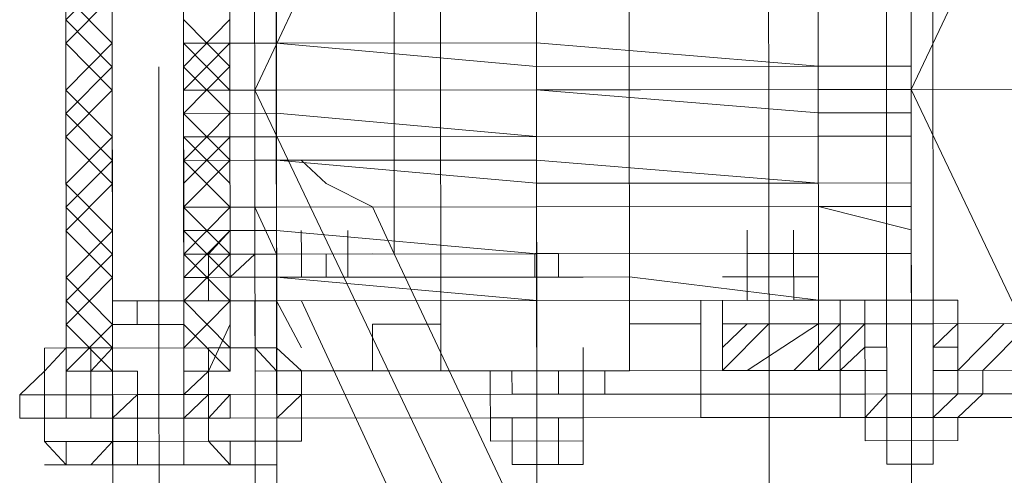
# Model space of a CAD drawing. Header units: inches. Extents: x -5850 to 5646, y 8947 to 13007.
# Tile 168 of 256: x -4346.5 to -4328.77, y 11054.46 to 11062.67. Entities that reach past the tile are written whole.
import ezdxf

# ---------------------------------------------------------------- set-up
doc = ezdxf.new("R2010")
doc.units = ezdxf.units.IN
doc.header["$MEASUREMENT"] = 0
doc.layers.add('at_Entity', color=7, linetype='Continuous')
doc.layers.add('at_Rect', color=7, linetype='Continuous')

msp = doc.modelspace()

# ---------------------------------------------------------------- linework, layer by layer
at = {"layer": 'at_Entity', "color": 7, "lineweight": 20}
for p, q in [((-4341.428, 10560.866), (-4342.113, 11327.941)), ((-4344.853, 11086.329), (-4344.831, 11061.403)), ((-4342.266, 11061.405), (-4342.288, 11086.331)), ((-4330.466, 11086.342), (-4342.266, 11061.405)), ((-4333.031, 11086.34), (-4333.009, 11061.413)), ((-4330.444, 11061.415), (-4330.466, 11086.342)), ((-4318.644, 11086.353), (-4330.444, 11061.415)), ((-4345.663, 11056.338), (-4345.688, 11084.215)), ((-4342.707, 11056.341), (-4342.732, 11084.218)), ((-4341.871, 11056.342), (-4341.896, 11084.218)), ((-4338.915, 11056.344), (-4338.94, 11084.221)), ((-4335.538, 11084.224), (-4335.514, 11056.347)), ((-4332.112, 11056.351), (-4332.137, 11084.227)), ((-4344.827, 11057.605), (-4344.85, 11083.374)), ((-4343.568, 11083.375), (-4343.545, 11057.606)), ((-4330.886, 11057.617), (-4330.909, 11083.386)), ((-4330.073, 11083.387), (-4330.05, 11057.618)), ((-4344.827, 11057.605), (-4344.85, 11082.95)), ((-4343.567, 11082.951), (-4343.545, 11057.606)), ((-4339.756, 11061.407), (-4339.759, 11064.368)), ((-4343.549, 11062.251), (-4343.549, 11062.675)), ((-4343.549, 11062.251), (-4343.549, 11062.675)), ((-4330.445, 11062.687), (-4330.444, 11061.839)), ((-4343.549, 11062.251), (-4341.876, 11062.253)), ((-4341.876, 11062.253), (-4343.549, 11062.251)), ((-4343.548, 11061.404), (-4343.549, 11062.251)), ((-4341.876, 11062.253), (-4337.192, 11062.257)), ((-4341.876, 11062.253), (-4337.191, 11061.833)), ((-4337.192, 11062.257), (-4332.117, 11061.838)), ((-4330.444, 11061.839), (-4330.444, 11062.263)), ((-4343.548, 11061.404), (-4343.549, 11061.827)), ((-4332.117, 11061.838), (-4337.191, 11061.833)), ((-4332.117, 11061.838), (-4330.444, 11061.839)), ((-4330.444, 11061.839), (-4332.117, 11061.838)), ((-4330.444, 11061.839), (-4330.444, 11061.415)), ((-4344.831, 11061.403), (-4344.808, 11036.482)), ((-4343.548, 11061.404), (-4341.875, 11061.405)), ((-4341.875, 11061.405), (-4343.548, 11061.404)), ((-4343.548, 11060.985), (-4343.548, 11061.404)), ((-4342.266, 11061.405), (-4318.622, 11061.426)), ((-4342.243, 11036.484), (-4342.266, 11061.405)), ((-4342.266, 11061.405), (-4330.421, 11036.494)), ((-4341.875, 11061.405), (-4337.191, 11061.409)), ((-4337.191, 11061.409), (-4341.875, 11061.405)), ((-4339.754, 11058.452), (-4339.756, 11061.407)), ((-4332.116, 11061.414), (-4337.191, 11061.409)), ((-4337.191, 11061.409), (-4332.116, 11060.996)), ((-4333.009, 11061.413), (-4332.986, 11036.492)), ((-4332.116, 11061.414), (-4330.444, 11061.415)), ((-4330.421, 11036.494), (-4330.444, 11061.415)), ((-4330.444, 11061.415), (-4318.599, 11036.505)), ((-4330.443, 11060.997), (-4330.444, 11061.415)), ((-4343.548, 11060.985), (-4341.875, 11060.987)), ((-4343.548, 11060.985), (-4343.547, 11060.562)), ((-4341.875, 11060.987), (-4337.19, 11060.567)), ((-4332.116, 11060.996), (-4330.443, 11060.997)), ((-4330.443, 11060.573), (-4330.443, 11060.997)), ((-4330.443, 11060.997), (-4330.443, 11060.573)), ((-4343.547, 11060.562), (-4341.874, 11060.563)), ((-4343.547, 11060.138), (-4343.547, 11060.562)), ((-4343.547, 11060.138), (-4343.547, 11060.562)), ((-4337.19, 11060.567), (-4341.874, 11060.563)), ((-4337.19, 11060.567), (-4332.116, 11060.572)), ((-4332.116, 11060.572), (-4337.19, 11060.567)), ((-4332.116, 11060.572), (-4330.443, 11060.573)), ((-4330.443, 11060.573), (-4332.116, 11060.572)), ((-4330.443, 11060.573), (-4330.442, 11059.731)), ((-4343.547, 11060.138), (-4341.874, 11060.139)), ((-4341.874, 11060.139), (-4343.547, 11060.138)), ((-4343.546, 11059.296), (-4343.547, 11060.138)), ((-4342.264, 11060.139), (-4341.428, 11060.14)), ((-4342.264, 11060.139), (-4341.428, 11060.14)), ((-4342.264, 11059.297), (-4342.264, 11060.139)), ((-4342.264, 11059.297), (-4342.264, 11060.139)), ((-4341.874, 11060.139), (-4337.19, 11060.144)), ((-4341.874, 11060.139), (-4337.19, 11059.725)), ((-4341.428, 11060.14), (-4340.981, 11059.722)), ((-4341.428, 11060.14), (-4340.981, 11059.722)), ((-4337.19, 11060.144), (-4332.115, 11059.73)), ((-4330.442, 11059.731), (-4330.442, 11060.15)), ((-4343.546, 11059.296), (-4343.547, 11059.72)), ((-4340.981, 11059.722), (-4340.145, 11059.299)), ((-4340.981, 11059.722), (-4340.145, 11059.299)), ((-4332.115, 11059.73), (-4337.19, 11059.725)), ((-4332.115, 11059.73), (-4330.442, 11059.731)), ((-4330.442, 11059.731), (-4332.115, 11059.73)), ((-4330.442, 11059.731), (-4330.442, 11059.308)), ((-4343.546, 11059.296), (-4341.873, 11059.297)), ((-4341.873, 11059.297), (-4343.546, 11059.296)), ((-4343.546, 11058.872), (-4343.546, 11059.296)), ((-4341.873, 11058.45), (-4342.264, 11059.297)), ((-4341.873, 11058.45), (-4342.264, 11059.297)), ((-4341.873, 11059.297), (-4337.189, 11059.301)), ((-4337.189, 11059.301), (-4341.873, 11059.297)), ((-4340.145, 11059.299), (-4339.754, 11058.452)), ((-4340.145, 11059.299), (-4339.754, 11058.452)), ((-4337.189, 11059.301), (-4332.115, 11059.306)), ((-4332.115, 11059.306), (-4337.189, 11059.301)), ((-4330.442, 11059.308), (-4332.115, 11059.306)), ((-4332.115, 11059.306), (-4330.441, 11058.884)), ((-4330.441, 11058.884), (-4330.442, 11059.308)), ((-4343.546, 11058.872), (-4341.873, 11058.873)), ((-4343.546, 11058.872), (-4343.545, 11058.448)), ((-4342.709, 11058.873), (-4343.099, 11058.449)), ((-4342.709, 11058.449), (-4342.709, 11058.873)), ((-4341.873, 11058.873), (-4337.188, 11058.454)), ((-4341.426, 11058.45), (-4341.427, 11058.874)), ((-4341.426, 11058.45), (-4341.427, 11058.874)), ((-4340.59, 11058.451), (-4340.59, 11058.875)), ((-4333.396, 11058.457), (-4333.397, 11058.881)), ((-4332.56, 11058.458), (-4332.56, 11058.882)), ((-4330.441, 11058.46), (-4330.441, 11058.884)), ((-4330.441, 11058.884), (-4330.441, 11058.46)), ((-4343.545, 11058.448), (-4343.099, 11058.449)), ((-4343.545, 11058.03), (-4343.545, 11058.448)), ((-4343.545, 11058.03), (-4343.545, 11058.448)), ((-4343.099, 11058.449), (-4343.099, 11058.03)), ((-4342.709, 11058.449), (-4341.873, 11058.45)), ((-4342.709, 11058.031), (-4342.263, 11058.449)), ((-4342.263, 11058.449), (-4342.709, 11058.449)), ((-4342.709, 11058.031), (-4342.709, 11058.449)), ((-4340.59, 11058.451), (-4341.873, 11058.45)), ((-4341.872, 11057.608), (-4341.873, 11058.45)), ((-4341.872, 11057.608), (-4341.873, 11058.45)), ((-4341.872, 11058.031), (-4341.873, 11058.45)), ((-4341.872, 11058.031), (-4341.873, 11058.45)), ((-4337.188, 11058.454), (-4341.426, 11058.45)), ((-4340.59, 11058.451), (-4341.426, 11058.45)), ((-4341.426, 11058.45), (-4341.426, 11058.032)), ((-4341.426, 11058.032), (-4341.426, 11058.45)), ((-4340.59, 11058.451), (-4340.98, 11058.45)), ((-4340.98, 11058.45), (-4340.98, 11058.032)), ((-4340.59, 11058.451), (-4340.59, 11058.033)), ((-4340.59, 11058.451), (-4340.59, 11058.033)), ((-4340.59, 11058.451), (-4340.59, 11058.033)), ((-4339.754, 11058.452), (-4332.993, 11044.098)), ((-4332.993, 11044.098), (-4339.754, 11058.452)), ((-4337.188, 11058.454), (-4332.114, 11058.458)), ((-4332.114, 11058.458), (-4337.188, 11058.454)), ((-4332.56, 11058.458), (-4333.396, 11058.457)), ((-4333.396, 11058.457), (-4332.56, 11058.458)), ((-4333.396, 11058.457), (-4333.396, 11058.039)), ((-4333.396, 11058.457), (-4333.396, 11058.039)), ((-4333.396, 11058.039), (-4333.396, 11058.457)), ((-4333.396, 11058.457), (-4333.396, 11058.039)), ((-4333.396, 11058.457), (-4333.396, 11058.039)), ((-4332.56, 11058.04), (-4332.56, 11058.458)), ((-4332.56, 11058.458), (-4332.56, 11058.04)), ((-4332.56, 11058.04), (-4332.56, 11058.458)), ((-4332.56, 11058.04), (-4332.56, 11058.458)), ((-4332.114, 11058.458), (-4330.441, 11058.46)), ((-4330.441, 11058.46), (-4332.114, 11058.458)), ((-4332.113, 11058.04), (-4332.114, 11058.458)), ((-4332.113, 11058.04), (-4332.114, 11058.458)), ((-4330.441, 11058.46), (-4330.441, 11058.042)), ((-4344.827, 11057.605), (-4344.828, 11058.029)), ((-4344.827, 11057.605), (-4344.828, 11058.029)), ((-4344.827, 11057.605), (-4344.828, 11058.029)), ((-4344.827, 11057.605), (-4344.828, 11058.029)), ((-4341.872, 11058.031), (-4343.545, 11058.03)), ((-4343.545, 11057.606), (-4343.545, 11058.03)), ((-4343.545, 11057.606), (-4343.545, 11058.03)), ((-4343.545, 11057.606), (-4343.545, 11058.03)), ((-4343.545, 11058.03), (-4343.099, 11058.03)), ((-4343.545, 11057.606), (-4343.545, 11058.03)), ((-4343.099, 11058.03), (-4342.709, 11058.031)), ((-4343.099, 11058.03), (-4343.099, 11057.607)), ((-4343.099, 11057.607), (-4343.099, 11058.03)), ((-4342.709, 11058.031), (-4342.708, 11057.607)), ((-4342.708, 11057.607), (-4342.709, 11058.031)), ((-4342.709, 11058.031), (-4341.872, 11058.031)), ((-4337.188, 11058.036), (-4341.872, 11058.031)), ((-4341.872, 11058.031), (-4337.188, 11057.612)), ((-4340.59, 11058.033), (-4341.426, 11058.032)), ((-4341.426, 11058.032), (-4340.59, 11058.033)), ((-4340.98, 11058.032), (-4340.59, 11058.033)), ((-4337.188, 11058.036), (-4335.515, 11058.037)), ((-4335.515, 11058.037), (-4332.113, 11057.616)), ((-4333.396, 11058.039), (-4333.842, 11058.039)), ((-4333.842, 11058.039), (-4333.396, 11058.039)), ((-4332.56, 11058.04), (-4333.396, 11058.039)), ((-4333.396, 11058.039), (-4333.006, 11058.039)), ((-4333.006, 11058.039), (-4333.396, 11058.039)), ((-4330.886, 11057.617), (-4330.887, 11058.041)), ((-4330.886, 11057.617), (-4330.887, 11058.041)), ((-4330.441, 11058.042), (-4330.44, 11057.618)), ((-4330.44, 11057.618), (-4330.441, 11058.042)), ((-4330.05, 11057.618), (-4330.05, 11058.042)), ((-4330.05, 11057.618), (-4330.05, 11058.042)), ((-4344.826, 11056.339), (-4344.827, 11057.605)), ((-4344.826, 11056.339), (-4344.827, 11057.605)), ((-4344.827, 11057.605), (-4344.381, 11057.605)), ((-4344.827, 11057.181), (-4344.827, 11057.605)), ((-4344.381, 11057.605), (-4343.545, 11057.606)), ((-4344.381, 11057.182), (-4344.381, 11057.605)), ((-4343.545, 11057.606), (-4342.262, 11057.607)), ((-4343.544, 11056.34), (-4343.545, 11057.606)), ((-4343.545, 11057.606), (-4343.544, 11056.34)), ((-4343.544, 11056.34), (-4343.545, 11057.606)), ((-4343.544, 11057.182), (-4343.545, 11057.606)), ((-4343.544, 11057.182), (-4343.545, 11057.606)), ((-4342.262, 11057.607), (-4341.872, 11057.608)), ((-4342.261, 11056.341), (-4342.262, 11057.607)), ((-4341.872, 11057.608), (-4337.188, 11057.612)), ((-4341.425, 11056.76), (-4341.872, 11057.608)), ((-4341.425, 11056.76), (-4341.872, 11057.608)), ((-4341.426, 11057.608), (-4332.989, 11039.453)), ((-4332.113, 11057.616), (-4337.188, 11057.612)), ((-4337.188, 11057.612), (-4332.113, 11057.616)), ((-4333.841, 11057.191), (-4333.842, 11057.615)), ((-4332.559, 11057.616), (-4333.396, 11057.615)), ((-4332.113, 11057.616), (-4330.44, 11057.618)), ((-4330.44, 11057.618), (-4332.113, 11057.616)), ((-4331.723, 11057.617), (-4332.113, 11057.616)), ((-4331.723, 11057.617), (-4330.44, 11057.618)), ((-4331.723, 11057.617), (-4331.722, 11056.351)), ((-4331.277, 11057.617), (-4331.276, 11057.193)), ((-4331.277, 11057.617), (-4330.886, 11057.617)), ((-4330.886, 11057.617), (-4330.05, 11057.618)), ((-4330.886, 11057.194), (-4330.886, 11057.617)), ((-4330.886, 11057.194), (-4330.886, 11057.617)), ((-4329.604, 11057.619), (-4330.05, 11057.618)), ((-4330.05, 11057.618), (-4330.049, 11057.194)), ((-4330.049, 11057.194), (-4330.05, 11057.618)), ((-4330.049, 11057.194), (-4330.05, 11057.618)), ((-4329.604, 11057.619), (-4329.603, 11057.195)), ((-4345.663, 11056.757), (-4345.663, 11057.18)), ((-4344.827, 11057.181), (-4344.381, 11057.182)), ((-4344.826, 11056.339), (-4344.827, 11057.181)), ((-4344.826, 11055.915), (-4344.827, 11057.181)), ((-4344.381, 11057.182), (-4343.544, 11057.182)), ((-4343.543, 11055.916), (-4343.544, 11057.182)), ((-4340.143, 11057.185), (-4338.916, 11057.186)), ((-4338.916, 11057.186), (-4340.143, 11057.185)), ((-4340.142, 11056.343), (-4340.143, 11057.185)), ((-4334.232, 11057.191), (-4335.514, 11057.19)), ((-4334.678, 11057.19), (-4335.514, 11057.19)), ((-4331.276, 11057.193), (-4333.841, 11057.191)), ((-4333.841, 11056.349), (-4333.841, 11057.191)), ((-4327.094, 11057.197), (-4331.276, 11057.193)), ((-4330.886, 11057.194), (-4331.276, 11057.193)), ((-4331.276, 11057.193), (-4330.886, 11057.194)), ((-4331.276, 11057.193), (-4331.275, 11055.927)), ((-4330.049, 11057.194), (-4330.886, 11057.194)), ((-4330.886, 11057.194), (-4330.885, 11056.352)), ((-4330.886, 11057.194), (-4330.049, 11057.194)), ((-4330.049, 11057.194), (-4329.603, 11057.195)), ((-4330.049, 11057.194), (-4329.603, 11057.195)), ((-4330.049, 11056.352), (-4330.049, 11057.194)), ((-4329.602, 11055.929), (-4329.603, 11057.195)), ((-4331.275, 11056.351), (-4331.276, 11056.769)), ((-4331.275, 11056.351), (-4331.276, 11056.769)), ((-4331.275, 11056.351), (-4331.276, 11056.769)), ((-4329.603, 11056.353), (-4329.603, 11056.771)), ((-4329.603, 11056.353), (-4329.603, 11056.771)), ((-4329.603, 11056.353), (-4329.603, 11056.771)), ((-4345.663, 11056.757), (-4346.053, 11056.756)), ((-4346.053, 11056.756), (-4346.053, 11056.338)), ((-4346.053, 11056.338), (-4346.053, 11056.756)), ((-4346.053, 11056.338), (-4346.053, 11056.756)), ((-4345.663, 11056.757), (-4345.663, 11056.338)), ((-4345.217, 11056.339), (-4345.217, 11056.757)), ((-4344.826, 11056.339), (-4344.827, 11056.757)), ((-4344.826, 11056.339), (-4344.827, 11056.757)), ((-4344.826, 11056.339), (-4344.827, 11056.757)), ((-4344.826, 11056.339), (-4344.827, 11056.757)), ((-4343.097, 11056.341), (-4343.098, 11056.759)), ((-4342.261, 11056.76), (-4342.708, 11056.759)), ((-4341.871, 11056.76), (-4342.708, 11056.759)), ((-4342.261, 11056.76), (-4341.871, 11056.342)), ((-4341.871, 11056.342), (-4341.871, 11056.76)), ((-4341.425, 11056.342), (-4341.871, 11056.76)), ((-4336.35, 11056.347), (-4336.35, 11056.765)), ((-4333.841, 11056.349), (-4333.841, 11056.767)), ((-4346.499, 11055.914), (-4346.053, 11056.338)), ((-4346.052, 11055.49), (-4346.053, 11056.338)), ((-4346.053, 11056.338), (-4346.052, 11055.49)), ((-4344.826, 11056.339), (-4345.663, 11056.338)), ((-4345.663, 11056.338), (-4345.662, 11055.491)), ((-4344.826, 11056.339), (-4345.217, 11056.339)), ((-4345.217, 11056.339), (-4344.826, 11056.339)), ((-4344.38, 11055.916), (-4344.38, 11056.34)), ((-4343.097, 11056.341), (-4343.544, 11056.34)), ((-4343.544, 11056.34), (-4343.097, 11056.341)), ((-4343.544, 11056.34), (-4343.097, 11056.341)), ((-4343.543, 11055.916), (-4343.544, 11056.34)), ((-4343.544, 11056.34), (-4343.543, 11055.916)), ((-4342.707, 11056.341), (-4343.097, 11056.341)), ((-4343.097, 11056.341), (-4343.097, 11055.917)), ((-4341.871, 11056.342), (-4342.261, 11056.341)), ((-4337.186, 11056.346), (-4341.871, 11056.342)), ((-4341.87, 11055.494), (-4341.871, 11056.342)), ((-4341.871, 11056.342), (-4341.87, 11055.918)), ((-4341.87, 11055.918), (-4341.871, 11056.342)), ((-4341.424, 11055.918), (-4341.425, 11056.342)), ((-4337.633, 11056.346), (-4340.142, 11056.343)), ((-4340.142, 11056.343), (-4338.023, 11056.345)), ((-4335.514, 11056.347), (-4338.915, 11056.344)), ((-4338.023, 11056.345), (-4336.35, 11056.347)), ((-4336.35, 11056.347), (-4338.023, 11056.345)), ((-4338.023, 11055.921), (-4338.023, 11056.345)), ((-4337.633, 11056.346), (-4337.632, 11055.922)), ((-4337.632, 11055.922), (-4337.633, 11056.346)), ((-4332.112, 11056.351), (-4337.186, 11056.346)), ((-4334.231, 11056.349), (-4336.796, 11056.346)), ((-4336.796, 11056.346), (-4336.796, 11055.923)), ((-4336.796, 11055.923), (-4336.796, 11056.346)), ((-4334.231, 11056.349), (-4336.35, 11056.347)), ((-4336.35, 11055.923), (-4336.35, 11056.347)), ((-4335.96, 11056.347), (-4335.959, 11055.923)), ((-4331.275, 11056.351), (-4333.841, 11056.349)), ((-4331.722, 11056.351), (-4332.112, 11056.351)), ((-4331.275, 11056.351), (-4330.885, 11056.352)), ((-4331.275, 11055.927), (-4331.275, 11056.351)), ((-4330.885, 11055.928), (-4330.885, 11056.352)), ((-4330.885, 11055.928), (-4330.885, 11056.352)), ((-4330.049, 11056.352), (-4329.603, 11056.353)), ((-4330.048, 11055.929), (-4330.049, 11056.352)), ((-4327.093, 11056.355), (-4329.603, 11056.353)), ((-4329.602, 11055.929), (-4329.603, 11056.353)), ((-4329.603, 11056.353), (-4329.602, 11055.929)), ((-4346.053, 11055.914), (-4346.499, 11055.914)), ((-4346.499, 11055.914), (-4346.498, 11055.49)), ((-4346.498, 11055.49), (-4346.499, 11055.914)), ((-4345.662, 11055.915), (-4346.053, 11055.914)), ((-4346.053, 11055.914), (-4346.052, 11055.49)), ((-4345.662, 11055.491), (-4345.662, 11055.915)), ((-4345.216, 11055.915), (-4345.662, 11055.915)), ((-4345.662, 11055.915), (-4345.662, 11055.491)), ((-4344.826, 11055.915), (-4345.216, 11055.915)), ((-4344.38, 11055.916), (-4344.826, 11055.915)), ((-4344.825, 11055.492), (-4344.826, 11055.915)), ((-4344.825, 11055.492), (-4344.826, 11055.915)), ((-4344.379, 11055.492), (-4344.38, 11055.916)), ((-4344.38, 11055.916), (-4344.379, 11055.492)), ((-4343.543, 11055.916), (-4344.38, 11055.916)), ((-4343.097, 11055.917), (-4343.543, 11055.916)), ((-4343.543, 11055.916), (-4343.543, 11055.493)), ((-4343.543, 11055.916), (-4343.543, 11055.493)), ((-4343.097, 11055.493), (-4343.097, 11055.917)), ((-4342.707, 11055.917), (-4343.097, 11055.917)), ((-4337.632, 11055.922), (-4342.707, 11055.917)), ((-4342.706, 11055.493), (-4342.707, 11055.917)), ((-4341.87, 11055.918), (-4341.87, 11055.494)), ((-4341.87, 11055.494), (-4341.424, 11055.918)), ((-4341.424, 11055.918), (-4341.87, 11055.918)), ((-4341.424, 11055.495), (-4341.424, 11055.918)), ((-4337.632, 11055.922), (-4338.023, 11055.921)), ((-4338.022, 11055.498), (-4338.023, 11055.921)), ((-4336.796, 11055.923), (-4337.632, 11055.922)), ((-4336.796, 11055.923), (-4334.231, 11055.925)), ((-4335.959, 11055.923), (-4336.796, 11055.923)), ((-4336.349, 11055.499), (-4336.35, 11055.923)), ((-4336.349, 11055.499), (-4336.35, 11055.923)), ((-4336.349, 11055.499), (-4336.35, 11055.923)), ((-4336.349, 11055.499), (-4336.35, 11055.923)), ((-4336.349, 11055.499), (-4336.35, 11055.923)), ((-4334.231, 11055.925), (-4331.721, 11055.927)), ((-4331.721, 11055.927), (-4330.885, 11055.928)), ((-4331.275, 11055.927), (-4330.885, 11055.928)), ((-4331.275, 11055.504), (-4331.275, 11055.927)), ((-4330.048, 11055.929), (-4330.885, 11055.928)), ((-4330.884, 11055.504), (-4330.885, 11055.928)), ((-4330.884, 11055.504), (-4330.885, 11055.928)), ((-4330.885, 11055.928), (-4330.884, 11055.504)), ((-4330.048, 11055.929), (-4329.602, 11055.929)), ((-4330.048, 11055.505), (-4330.048, 11055.929)), ((-4330.048, 11055.929), (-4329.156, 11055.929)), ((-4330.048, 11055.929), (-4330.048, 11055.505)), ((-4329.156, 11055.929), (-4327.929, 11055.93)), ((-4346.052, 11055.49), (-4346.498, 11055.49)), ((-4346.052, 11055.49), (-4346.498, 11055.49)), ((-4345.662, 11055.491), (-4346.052, 11055.49)), ((-4345.662, 11055.491), (-4346.052, 11055.49)), ((-4346.052, 11055.072), (-4346.052, 11055.49)), ((-4346.052, 11055.49), (-4346.052, 11055.072)), ((-4345.216, 11055.491), (-4345.662, 11055.491)), ((-4344.825, 11055.492), (-4345.216, 11055.491)), ((-4343.097, 11055.493), (-4344.825, 11055.492)), ((-4343.543, 11055.493), (-4344.825, 11055.492)), ((-4344.825, 11055.492), (-4344.825, 11055.073)), ((-4344.379, 11055.492), (-4344.379, 11055.074)), ((-4343.543, 11055.493), (-4343.542, 11055.074)), ((-4343.097, 11055.493), (-4343.543, 11055.493)), ((-4342.706, 11055.493), (-4343.097, 11055.493)), ((-4343.097, 11055.493), (-4343.096, 11055.075)), ((-4343.097, 11055.493), (-4343.096, 11055.075)), ((-4342.706, 11055.493), (-4338.022, 11055.498)), ((-4341.87, 11055.076), (-4341.87, 11055.494)), ((-4341.423, 11055.076), (-4341.424, 11055.495)), ((-4338.022, 11055.498), (-4336.349, 11055.499)), ((-4338.022, 11055.498), (-4338.022, 11055.079)), ((-4337.632, 11055.498), (-4338.022, 11055.498)), ((-4336.795, 11055.499), (-4337.632, 11055.498)), ((-4337.632, 11055.498), (-4337.631, 11055.08)), ((-4336.795, 11055.499), (-4336.349, 11055.499)), ((-4336.795, 11055.499), (-4336.795, 11055.08)), ((-4334.23, 11055.501), (-4336.349, 11055.499)), ((-4336.349, 11054.657), (-4336.349, 11055.499)), ((-4336.349, 11055.081), (-4336.349, 11055.499)), ((-4336.349, 11055.499), (-4336.349, 11055.081)), ((-4334.23, 11055.501), (-4331.275, 11055.504)), ((-4331.275, 11055.504), (-4330.884, 11055.504)), ((-4330.884, 11055.504), (-4331.275, 11055.504)), ((-4331.275, 11055.504), (-4331.274, 11055.085)), ((-4330.884, 11055.504), (-4331.275, 11055.504)), ((-4330.884, 11055.504), (-4330.048, 11055.505)), ((-4330.048, 11055.505), (-4330.884, 11055.504)), ((-4330.884, 11055.504), (-4330.048, 11055.505)), ((-4330.884, 11055.504), (-4330.884, 11054.662)), ((-4330.884, 11055.504), (-4330.884, 11054.662)), ((-4330.884, 11055.504), (-4330.884, 11055.086)), ((-4330.048, 11055.505), (-4329.156, 11055.506)), ((-4330.048, 11055.505), (-4330.047, 11054.663)), ((-4330.048, 11055.505), (-4330.047, 11054.663)), ((-4329.602, 11055.505), (-4330.048, 11055.505)), ((-4330.048, 11055.505), (-4329.602, 11055.505)), ((-4330.048, 11055.505), (-4330.048, 11055.087)), ((-4329.602, 11055.505), (-4330.048, 11055.505)), ((-4329.602, 11055.505), (-4329.601, 11055.087)), ((-4329.156, 11055.506), (-4327.929, 11055.507)), ((-4346.052, 11055.072), (-4345.215, 11055.073)), ((-4345.661, 11054.649), (-4346.052, 11055.072)), ((-4345.215, 11055.073), (-4344.825, 11055.073)), ((-4343.096, 11055.075), (-4344.825, 11055.073)), ((-4344.825, 11054.65), (-4344.825, 11055.073)), ((-4344.379, 11054.65), (-4344.379, 11055.074)), ((-4344.379, 11055.074), (-4344.379, 11054.65)), ((-4343.542, 11054.651), (-4343.542, 11055.074)), ((-4343.542, 11055.074), (-4343.542, 11054.651)), ((-4343.096, 11055.075), (-4342.706, 11054.651)), ((-4343.096, 11055.075), (-4342.706, 11055.075)), ((-4342.706, 11055.075), (-4341.87, 11055.076)), ((-4341.869, 11054.652), (-4341.87, 11055.076)), ((-4341.87, 11055.076), (-4341.423, 11055.076)), ((-4336.349, 11055.081), (-4338.022, 11055.079)), ((-4337.631, 11054.656), (-4337.631, 11055.08)), ((-4337.631, 11055.08), (-4337.631, 11054.656)), ((-4336.795, 11054.657), (-4336.795, 11055.08)), ((-4336.795, 11054.657), (-4336.795, 11055.08)), ((-4336.795, 11055.08), (-4336.795, 11054.657)), ((-4329.601, 11055.087), (-4331.274, 11055.085)), ((-4330.884, 11054.662), (-4330.884, 11055.086)), ((-4330.884, 11055.086), (-4330.884, 11054.662)), ((-4330.048, 11055.087), (-4330.047, 11054.663)), ((-4345.215, 11054.649), (-4345.661, 11054.649)), ((-4345.215, 11054.649), (-4344.825, 11054.65)), ((-4344.379, 11054.65), (-4343.542, 11054.651)), ((-4343.542, 11054.651), (-4344.379, 11054.65)), ((-4343.542, 11054.651), (-4344.379, 11054.65)), ((-4342.706, 11054.651), (-4341.869, 11054.652)), ((-4337.631, 11054.656), (-4336.795, 11054.657)), ((-4336.795, 11054.657), (-4337.631, 11054.656)), ((-4336.795, 11054.657), (-4336.349, 11054.657)), ((-4330.047, 11054.663), (-4330.884, 11054.662)), ((-4330.884, 11054.662), (-4330.047, 11054.663)), ((-4330.047, 11054.663), (-4330.884, 11054.662))]:
    msp.add_line(p, q, dxfattribs=at)
at = {"layer": 'at_Entity', "color": 3, "lineweight": 20}
for p, q in [((-4337.195, 11065.636), (-4337.191, 11061.833)), ((-4345.668, 11062.673), (-4344.833, 11063.516)), ((-4345.669, 11063.097), (-4344.831, 11062.25)), ((-4345.668, 11062.249), (-4344.832, 11063.098)), ((-4345.668, 11062.673), (-4344.831, 11061.826)), ((-4343.549, 11061.827), (-4342.713, 11062.676)), ((-4343.549, 11062.675), (-4342.712, 11061.828)), ((-4337.192, 11062.681), (-4337.192, 11062.257)), ((-4345.668, 11062.249), (-4344.831, 11061.403)), ((-4345.667, 11061.402), (-4344.831, 11062.25)), ((-4343.549, 11062.251), (-4342.712, 11061.404)), ((-4343.548, 11061.404), (-4342.712, 11062.252)), ((-4337.191, 11061.409), (-4337.192, 11062.257)), ((-4330.444, 11062.263), (-4330.441, 11058.884)), ((-4345.667, 11060.984), (-4344.831, 11061.826)), ((-4343.991, 11057.606), (-4343.995, 11061.827)), ((-4343.549, 11061.827), (-4342.711, 11060.986)), ((-4343.548, 11060.985), (-4342.712, 11061.828)), ((-4337.191, 11061.409), (-4337.191, 11061.833)), ((-4345.667, 11061.402), (-4344.83, 11060.561)), ((-4345.666, 11060.56), (-4344.831, 11061.403)), ((-4337.19, 11060.567), (-4337.191, 11061.409)), ((-4345.667, 11060.984), (-4344.83, 11060.137)), ((-4343.548, 11060.985), (-4342.711, 11060.139)), ((-4343.547, 11060.138), (-4342.711, 11060.986)), ((-4345.666, 11059.718), (-4344.83, 11060.561)), ((-4345.666, 11060.56), (-4344.829, 11059.718)), ((-4343.547, 11060.562), (-4342.71, 11059.72)), ((-4343.547, 11059.72), (-4342.711, 11060.562)), ((-4337.19, 11060.567), (-4337.19, 11060.144)), ((-4337.19, 11059.725), (-4337.19, 11060.567)), ((-4337.19, 11060.144), (-4337.19, 11060.567)), ((-4337.19, 11060.567), (-4337.19, 11059.725)), ((-4343.547, 11060.138), (-4342.71, 11059.297)), ((-4343.546, 11059.296), (-4342.711, 11060.139)), ((-4345.665, 11059.294), (-4344.83, 11060.137)), ((-4345.666, 11059.718), (-4344.828, 11058.871)), ((-4345.665, 11058.87), (-4344.829, 11059.718)), ((-4337.19, 11059.725), (-4337.189, 11059.301)), ((-4345.665, 11059.294), (-4344.828, 11058.447)), ((-4343.546, 11059.296), (-4342.709, 11058.449)), ((-4343.545, 11058.448), (-4342.71, 11059.297)), ((-4337.189, 11058.878), (-4337.189, 11059.301)), ((-4345.665, 11058.87), (-4344.828, 11058.029)), ((-4345.664, 11058.028), (-4344.828, 11058.871)), ((-4343.546, 11058.872), (-4342.709, 11058.031)), ((-4343.545, 11058.03), (-4342.709, 11058.873)), ((-4342.709, 11058.873), (-4342.709, 11058.031)), ((-4341.426, 11058.45), (-4341.427, 11058.874)), ((-4341.426, 11058.45), (-4341.427, 11058.874)), ((-4337.188, 11058.454), (-4337.189, 11058.878)), ((-4337.188, 11058.454), (-4337.189, 11058.878)), ((-4337.189, 11058.878), (-4337.188, 11058.454)), ((-4337.189, 11058.878), (-4337.185, 11054.656)), ((-4332.56, 11058.458), (-4332.56, 11058.882)), ((-4330.441, 11058.884), (-4330.44, 11057.618)), ((-4345.664, 11057.604), (-4344.828, 11058.447)), ((-4343.545, 11057.606), (-4342.709, 11058.449)), ((-4343.545, 11058.448), (-4342.708, 11057.607)), ((-4343.099, 11058.449), (-4342.263, 11058.449)), ((-4341.873, 11058.45), (-4340.144, 11058.451)), ((-4341.872, 11058.031), (-4341.873, 11058.45)), ((-4341.426, 11058.45), (-4341.426, 11058.032)), ((-4341.426, 11058.032), (-4341.426, 11058.45)), ((-4340.59, 11058.451), (-4340.59, 11058.033)), ((-4337.188, 11058.454), (-4337.188, 11058.036)), ((-4333.396, 11058.457), (-4333.396, 11057.615)), ((-4332.56, 11058.458), (-4332.559, 11057.616)), ((-4332.56, 11058.04), (-4332.56, 11058.458)), ((-4332.56, 11058.458), (-4332.56, 11058.04)), ((-4332.56, 11058.04), (-4332.56, 11058.458)), ((-4332.114, 11058.458), (-4332.56, 11058.458)), ((-4332.56, 11058.04), (-4332.56, 11058.458)), ((-4332.113, 11057.616), (-4332.114, 11058.458)), ((-4345.664, 11058.028), (-4344.827, 11057.181)), ((-4345.663, 11057.18), (-4344.828, 11058.029)), ((-4344.827, 11057.605), (-4344.828, 11058.029)), ((-4342.709, 11058.031), (-4342.708, 11057.183)), ((-4341.426, 11058.032), (-4341.872, 11058.031)), ((-4338.024, 11058.035), (-4336.352, 11058.036)), ((-4337.188, 11058.036), (-4337.188, 11057.612)), ((-4337.188, 11057.612), (-4337.188, 11058.036)), ((-4333.842, 11058.039), (-4332.113, 11058.04)), ((-4330.44, 11057.618), (-4330.441, 11058.042)), ((-4345.664, 11057.604), (-4344.827, 11056.757)), ((-4344.827, 11057.181), (-4344.827, 11057.605)), ((-4343.99, 11056.34), (-4343.991, 11057.606)), ((-4343.545, 11057.606), (-4343.544, 11056.34)), ((-4343.545, 11057.606), (-4342.708, 11056.759)), ((-4343.544, 11056.759), (-4342.708, 11057.607)), ((-4337.187, 11057.188), (-4337.188, 11057.612)), ((-4334.232, 11057.191), (-4334.232, 11057.614)), ((-4332.559, 11057.616), (-4332.113, 11057.616)), ((-4330.44, 11057.194), (-4330.44, 11057.618)), ((-4330.44, 11057.194), (-4330.44, 11057.618)), ((-4329.603, 11057.195), (-4329.604, 11057.619)), ((-4345.663, 11056.338), (-4344.827, 11057.181)), ((-4345.663, 11057.18), (-4344.826, 11056.339)), ((-4344.827, 11056.757), (-4344.827, 11057.181)), ((-4343.544, 11057.182), (-4342.707, 11056.341)), ((-4343.097, 11056.341), (-4342.708, 11057.183)), ((-4341.869, 11054.652), (-4341.871, 11057.184)), ((-4337.187, 11057.188), (-4337.186, 11056.346)), ((-4334.678, 11057.19), (-4334.232, 11057.191)), ((-4334.232, 11057.191), (-4334.231, 11056.349)), ((-4333.841, 11056.349), (-4333.005, 11057.192)), ((-4333.841, 11056.767), (-4333.395, 11057.191)), ((-4333.395, 11056.349), (-4332.113, 11057.193)), ((-4332.558, 11056.35), (-4331.722, 11057.193)), ((-4332.112, 11056.351), (-4331.276, 11057.193)), ((-4331.276, 11057.193), (-4330.886, 11057.194)), ((-4330.44, 11057.194), (-4330.439, 11055.928)), ((-4330.049, 11057.194), (-4329.603, 11057.195)), ((-4329.603, 11057.195), (-4330.049, 11056.771)), ((-4329.603, 11056.353), (-4328.767, 11057.196)), ((-4329.156, 11056.353), (-4328.321, 11057.196)), ((-4331.722, 11056.351), (-4331.276, 11056.769)), ((-4331.276, 11056.769), (-4330.886, 11056.77)), ((-4330.049, 11056.771), (-4329.603, 11056.771)), ((-4346.053, 11056.756), (-4341.871, 11056.76)), ((-4346.053, 11056.338), (-4345.663, 11056.757)), ((-4345.663, 11056.757), (-4344.827, 11056.757)), ((-4345.217, 11056.339), (-4344.827, 11056.757)), ((-4344.826, 11056.339), (-4344.827, 11056.757)), ((-4344.827, 11056.757), (-4344.826, 11056.339)), ((-4341.871, 11056.76), (-4343.098, 11056.759)), ((-4343.098, 11056.759), (-4343.097, 11056.341)), ((-4342.707, 11056.341), (-4342.708, 11056.759)), ((-4341.871, 11056.342), (-4341.871, 11056.76)), ((-4337.186, 11056.346), (-4337.187, 11056.764)), ((-4346.053, 11056.338), (-4346.052, 11055.072)), ((-4346.052, 11055.072), (-4346.053, 11056.338)), ((-4345.663, 11056.338), (-4345.217, 11056.339)), ((-4345.216, 11055.915), (-4345.217, 11056.339)), ((-4345.216, 11055.915), (-4345.217, 11056.339)), ((-4345.216, 11055.915), (-4345.217, 11056.339)), ((-4345.216, 11055.915), (-4345.217, 11056.339)), ((-4344.826, 11056.339), (-4344.38, 11056.34)), ((-4344.826, 11055.915), (-4344.826, 11056.339)), ((-4344.826, 11055.915), (-4344.826, 11056.339)), ((-4344.38, 11056.34), (-4344.379, 11055.074)), ((-4343.987, 11052.961), (-4343.99, 11056.34)), ((-4343.097, 11056.341), (-4343.544, 11056.34)), ((-4343.544, 11056.34), (-4343.097, 11056.341)), ((-4343.543, 11055.916), (-4343.544, 11056.34)), ((-4343.097, 11056.341), (-4343.543, 11055.916)), ((-4341.425, 11056.342), (-4341.871, 11056.342)), ((-4341.424, 11055.495), (-4341.425, 11056.342)), ((-4337.186, 11055.922), (-4337.186, 11056.346)), ((-4337.186, 11056.346), (-4337.186, 11055.922)), ((-4337.186, 11056.346), (-4337.185, 11054.233)), ((-4337.186, 11055.922), (-4337.186, 11056.346)), ((-4334.231, 11055.925), (-4334.231, 11056.349)), ((-4331.721, 11055.927), (-4331.722, 11056.351)), ((-4331.721, 11055.927), (-4331.722, 11056.351)), ((-4331.275, 11056.351), (-4330.885, 11056.352)), ((-4330.885, 11056.352), (-4331.275, 11056.351)), ((-4331.275, 11055.927), (-4331.275, 11056.351)), ((-4331.275, 11055.927), (-4331.275, 11056.351)), ((-4330.049, 11056.352), (-4329.603, 11056.353)), ((-4329.603, 11056.353), (-4329.602, 11055.929)), ((-4329.156, 11055.929), (-4329.156, 11056.353)), ((-4329.156, 11055.929), (-4329.156, 11056.353)), ((-4345.216, 11055.491), (-4345.216, 11055.915)), ((-4345.216, 11055.491), (-4345.216, 11055.915)), ((-4345.216, 11055.491), (-4345.216, 11055.915)), ((-4345.216, 11055.915), (-4344.826, 11055.915)), ((-4344.826, 11055.915), (-4345.216, 11055.915)), ((-4344.825, 11055.492), (-4344.38, 11055.916)), ((-4344.38, 11055.916), (-4344.825, 11055.492)), ((-4343.543, 11055.493), (-4343.097, 11055.917)), ((-4343.543, 11055.916), (-4343.543, 11055.493)), ((-4342.707, 11055.917), (-4343.097, 11055.493)), ((-4343.097, 11055.917), (-4342.707, 11055.917)), ((-4342.707, 11055.917), (-4343.097, 11055.917)), ((-4337.186, 11055.922), (-4337.185, 11055.08)), ((-4334.23, 11055.501), (-4334.231, 11055.925)), ((-4331.721, 11055.503), (-4331.721, 11055.927)), ((-4331.721, 11055.503), (-4331.721, 11055.927)), ((-4331.721, 11055.927), (-4331.275, 11055.927)), ((-4331.275, 11055.927), (-4331.721, 11055.927)), ((-4331.275, 11055.504), (-4330.885, 11055.928)), ((-4330.885, 11055.928), (-4331.275, 11055.504)), ((-4330.884, 11055.504), (-4330.885, 11055.928)), ((-4330.884, 11055.504), (-4330.885, 11055.928)), ((-4330.439, 11055.928), (-4330.436, 11052.549)), ((-4330.048, 11055.929), (-4329.602, 11055.929)), ((-4329.602, 11055.929), (-4330.048, 11055.505)), ((-4330.048, 11055.505), (-4330.048, 11055.929)), ((-4329.156, 11055.929), (-4329.602, 11055.505)), ((-4343.543, 11055.493), (-4343.097, 11055.493)), ((-4343.097, 11055.493), (-4343.096, 11055.075)), ((-4342.706, 11055.493), (-4343.097, 11055.493)), ((-4341.87, 11055.494), (-4341.424, 11055.495)), ((-4341.87, 11055.076), (-4341.87, 11055.494)), ((-4331.275, 11055.504), (-4331.721, 11055.503)), ((-4329.602, 11055.505), (-4329.156, 11055.506)), ((-4329.156, 11055.506), (-4329.602, 11055.505)), ((-4345.662, 11055.073), (-4346.052, 11055.072)), ((-4345.661, 11054.649), (-4345.662, 11055.073)), ((-4344.825, 11055.073), (-4345.215, 11054.649)), ((-4344.379, 11055.074), (-4344.825, 11055.073)), ((-4344.379, 11054.65), (-4344.379, 11055.074)), ((-4343.542, 11054.651), (-4343.542, 11055.074)), ((-4343.096, 11055.075), (-4342.706, 11055.075)), ((-4342.706, 11055.075), (-4342.706, 11054.651)), ((-4342.26, 11054.652), (-4342.26, 11055.076)), ((-4342.26, 11055.076), (-4341.87, 11055.076)), ((-4337.631, 11054.656), (-4337.631, 11055.08)), ((-4336.795, 11054.657), (-4336.795, 11055.08)), ((-4336.795, 11054.657), (-4336.795, 11055.08)), ((-4330.884, 11054.662), (-4330.884, 11055.086)), ((-4330.047, 11054.663), (-4330.048, 11055.087)), ((-4346.051, 11054.648), (-4341.869, 11054.652)), ((-4345.215, 11054.649), (-4345.661, 11054.649)), ((-4342.706, 11054.651), (-4342.26, 11054.652))]:
    msp.add_line(p, q, dxfattribs=at)
at = {"layer": 'at_Rect', "color": 7, "lineweight": 20}
for p, q in [((-4337.221, 11058.458), (-4336.798, 11058.459)), ((-4337.221, 11058.458), (-4337.22, 11058.036)), ((-4336.798, 11058.036), (-4336.798, 11058.459)), ((-4336.798, 11058.036), (-4337.22, 11058.036))]:
    msp.add_line(p, q, dxfattribs=at)

doc.saveas('drawing.dxf')
